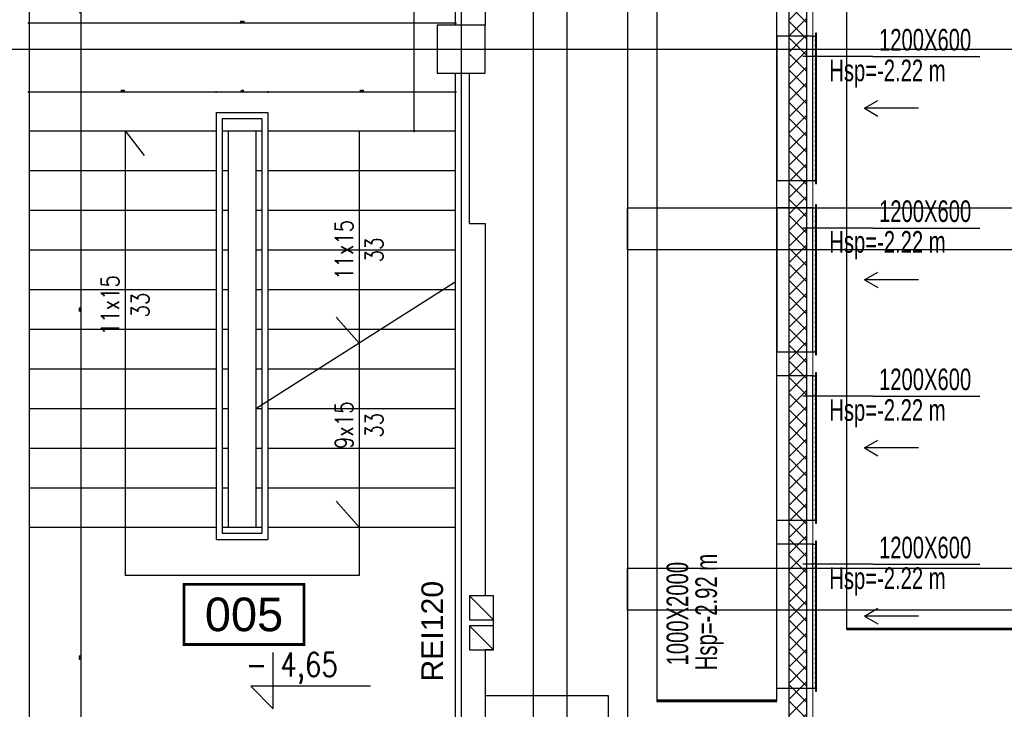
# Model space of a CAD drawing. Header units: centimetres. Extents: x -228435 to 46820, y -89367 to 152985.
# Tile 22 of 252: x -62818 to -54615, y 5505 to 11246. Entities that reach past the tile are written whole.
import ezdxf
from ezdxf.enums import TextEntityAlignment as Align

# ---------------------------------------------------------------- set-up
doc = ezdxf.new("R2010")
doc.units = ezdxf.units.CM
doc.header["$LTSCALE"] = 50
doc.header["$PDMODE"] = 35
doc.header["$PDSIZE"] = 0.1
for name, pattern in [('CADVENT_HIDDEN', [0.8, 0.25, -0.55]), ('Kondygnacja  -0_5$0$HIDDEN', [9.525, 6.35, -3.175]), ('Kondygnacja  -0_5$0$HIDDEN2', [4.7625, 3.175, -1.5875]), ('Osie rzutów$0$DASHDOT2', [12.7, 6.35, -3.175, 0, -3.175])]:
    doc.linetypes.add(name, pattern=pattern)
doc.layers.get('0').update_dxf_attribs({"color": 8})
doc.layers.get('DEFPOINTS').update_dxf_attribs({"color": 8})
for name, color, linetype in [('bgde-nawiewEXP', 1, 'Continuous'), ('bgde-tekst', 7, 'Continuous'), ('bgde-wywiewEXP', 5, 'Continuous'), ('bgde-wywiewHIDDEN', 5, 'Continuous'), ('bgde_AJ_strzałki', 7, 'Continuous'), ('Kondygnacja  -0_5$0$ARCH_GK', 8, 'Continuous'), ('Kondygnacja  -0_5$0$ARCH_INFO_KOTY_WYSOKOŚCIOWE_IST', 8, 'Continuous'), ('Kondygnacja  -0_5$0$ARCH_INFO_ODPORNOŚĆ OGNIOWA', 8, 'Continuous'), ('Kondygnacja  -0_5$0$ARCH_INFO_SCHODY_IST', 8, 'Continuous'), ('Kondygnacja  -0_5$0$ARCH_KONSTR_POWYŻEJ RZUTU', 8, 'Kondygnacja  -0_5$0$HIDDEN'), ('Kondygnacja  -0_5$0$ARCH_KONSTR_POWYŻEJ RZUTU_IST', 8, 'Kondygnacja  -0_5$0$HIDDEN2'), ('Kondygnacja  -0_5$0$ARCH_MUROWANE_IST', 8, 'Continuous'), ('Kondygnacja  -0_5$0$ARCH_OKŁADZINA', 8, 'Continuous'), ('Kondygnacja  -0_5$0$ARCH_OTWORY_WENTYLACJA_IST', 8, 'Continuous'), ('Kondygnacja  -0_5$0$ARCH_SCHODY_IST', 8, 'Continuous'), ('Kondygnacja  -0_5$0$ARCH_ŻELBET_IST', 8, 'Continuous'), ('Osie rzutów$0$ARCH_INFO_OSIE_IST', 8, 'Osie rzutów$0$DASHDOT2'), ('Osie rzutów$0$ARCH_INFO_OSIE_OPISY_IST', 8, 'Continuous'), ('Pomieszczenia -05$0$ARCH_INFO_AREA_ETYKIETY_200', 8, 'Continuous')]:
    doc.layers.add(name, color=color, linetype=linetype)
doc.layers.add('Kondygnacja  -0_5$0$ARCH_INFO_WYMIARY', color=8, linetype='Continuous', lineweight=9)
doc.layers.add('Kondygnacja  -0_5$0$ARCH_WIDOK', color=8, linetype='Continuous', lineweight=13)
doc.styles.add('Kondygnacja  -0_5$0$Arial', font='ARIAL.TTF')
doc.styles.add('Kondygnacja  -0_5$0$Romans', font='Romans.shx', dxfattribs={"width": 0.7})
doc.styles.add('Kondygnacja  -0_5$0$ROMANS-50-CM', font='romans.shx', dxfattribs={"width": 0.8, "height": 10})
doc.styles.add('Pomieszczenia -05$0$Arial', font='ARIAL.TTF')
doc.dimstyles.new('Kondygnacja  -0_5$0$Wymiary 1-100', dxfattribs={"dimtxt": 12, "dimasz": 10, "dimexe": 5, "dimexo": 0, "dimgap": 4, "dimtad": 1, "dimrnd": 0.5, "dimzin": 12, "dimdsep": 46, "dimtxsty": 'Kondygnacja  -0_5$0$Romans', "dimblk": 'Kondygnacja  -0_5$0$_Oblique', "dimcen": 10, "dimdle": 10, "dimclrt": 55, "dimazin": 0, "dimtfac": 1, "dimtmove": 1, "dimatfit": 3, "dimfxl": 0, "dimtolj": 1, "dimtzin": 0, "dimarcsym": 0})

# ---------------------------------------------------------------- blocks, each defined once
blk = doc.blocks.new('Osie rzutów')
at = {"layer": 'Osie rzutów$0$ARCH_INFO_OSIE_IST', "ltscale": 10}
for p, q in [((6200, 12510), (6200, 4800)), ((6200, 12510), (6200, 4571.18)), ((6260, 12510), (6260, 4623.26)), ((4436.04, 5600), (15156.54, 5600))]:
    blk.add_line(p, q, dxfattribs=at)
blk = doc.blocks.new('Kondygnacja  -0_5$0$_Oblique')
at = {"color": 0, "linetype": 'ByBlock', "lineweight": -2}
blk.add_line((-0.5, -0.5), (0.5, 0.5), dxfattribs=at)
blk = doc.blocks.new('*D140')
at = {"layer": 'DEFPOINTS', "color": 0}
for p in [(-61180, 10644.8), (-62740, 10320), (-61180, 10320)]:
    blk.add_point(p, dxfattribs=at)
at = {"layer": 'Kondygnacja  -0_5$0$ARCH_INFO_WYMIARY', "color": 0, "lineweight": -2}
for p, q in [((-62750, 10644.8), (-61170, 10644.8)), ((-62740, 10636.8), (-62740, 10649.8)), ((-61180, 10636.8), (-61180, 10649.8))]:
    blk.add_line(p, q, dxfattribs=at)
at = {"layer": 'Kondygnacja  -0_5$0$ARCH_INFO_WYMIARY', "color": 0, "lineweight": -2, "xscale": 10, "yscale": 10, "zscale": 10, "rotation": 180}
blk.add_blockref('Kondygnacja  -0_5$0$_Oblique', (-62740, 10644.8), dxfattribs=at)
at = {"layer": 'Kondygnacja  -0_5$0$ARCH_INFO_WYMIARY', "color": 0, "lineweight": -2, "xscale": 10, "yscale": 10, "zscale": 10}
blk.add_blockref('Kondygnacja  -0_5$0$_Oblique', (-61180, 10644.8), dxfattribs=at)
at = {"layer": 'Kondygnacja  -0_5$0$ARCH_INFO_WYMIARY', "color": 55, "insert": (-61960, 10654.8), "char_height": 12, "attachment_point": 5, "style": 'Kondygnacja  -0_5$0$Romans'}
blk.add_mtext('\\A1;1560', dxfattribs=at)
blk = doc.blocks.new('*D141')
at = {"layer": 'DEFPOINTS', "color": 0}
for p in [(-60750, 10644.8), (-60750, 10474.3), (-61180, 10320)]:
    blk.add_point(p, dxfattribs=at)
at = {"layer": 'Kondygnacja  -0_5$0$ARCH_INFO_WYMIARY', "color": 0, "lineweight": -2}
for p, q in [((-61190, 10644.8), (-60740, 10644.8)), ((-61180, 10636.8), (-61180, 10649.8)), ((-60750, 10636.8), (-60750, 10649.8))]:
    blk.add_line(p, q, dxfattribs=at)
at = {"layer": 'Kondygnacja  -0_5$0$ARCH_INFO_WYMIARY', "color": 0, "lineweight": -2, "xscale": 10, "yscale": 10, "zscale": 10, "rotation": 180}
blk.add_blockref('Kondygnacja  -0_5$0$_Oblique', (-61180, 10644.8), dxfattribs=at)
at = {"layer": 'Kondygnacja  -0_5$0$ARCH_INFO_WYMIARY', "color": 0, "lineweight": -2, "xscale": 10, "yscale": 10, "zscale": 10}
blk.add_blockref('Kondygnacja  -0_5$0$_Oblique', (-60750, 10644.8), dxfattribs=at)
at = {"layer": 'Kondygnacja  -0_5$0$ARCH_INFO_WYMIARY', "color": 55, "insert": (-60965, 10654.8), "char_height": 12, "attachment_point": 5, "style": 'Kondygnacja  -0_5$0$Romans'}
blk.add_mtext('\\A1;430', dxfattribs=at)
blk = doc.blocks.new('*D142')
at = {"layer": 'DEFPOINTS', "color": 0}
for p in [(-59190, 10644.8), (-60750, 10474.3), (-59190, 10384.5)]:
    blk.add_point(p, dxfattribs=at)
at = {"layer": 'Kondygnacja  -0_5$0$ARCH_INFO_WYMIARY', "color": 0, "lineweight": -2}
for p, q in [((-60760, 10644.8), (-59180, 10644.8)), ((-60750, 10636.8), (-60750, 10649.8)), ((-59190, 10636.8), (-59190, 10649.8))]:
    blk.add_line(p, q, dxfattribs=at)
at = {"layer": 'Kondygnacja  -0_5$0$ARCH_INFO_WYMIARY', "color": 0, "lineweight": -2, "xscale": 10, "yscale": 10, "zscale": 10, "rotation": 180}
blk.add_blockref('Kondygnacja  -0_5$0$_Oblique', (-60750, 10644.8), dxfattribs=at)
at = {"layer": 'Kondygnacja  -0_5$0$ARCH_INFO_WYMIARY', "color": 0, "lineweight": -2, "xscale": 10, "yscale": 10, "zscale": 10}
blk.add_blockref('Kondygnacja  -0_5$0$_Oblique', (-59190, 10644.8), dxfattribs=at)
at = {"layer": 'Kondygnacja  -0_5$0$ARCH_INFO_WYMIARY', "color": 55, "insert": (-59970, 10654.8), "char_height": 12, "attachment_point": 5, "style": 'Kondygnacja  -0_5$0$Romans'}
blk.add_mtext('\\A1;1560', dxfattribs=at)
blk = doc.blocks.new('*D143')
at = {"layer": 'DEFPOINTS', "color": 0}
for p in [(-62740, 11218.8), (-62740, 11200), (-59190, 11200)]:
    blk.add_point(p, dxfattribs=at)
at = {"layer": 'Kondygnacja  -0_5$0$ARCH_INFO_WYMIARY', "color": 0, "lineweight": -2}
for p, q in [((-59180, 11218.8), (-62750, 11218.8)), ((-62740, 11210.8), (-62740, 11223.8)), ((-59190, 11210.8), (-59190, 11223.8))]:
    blk.add_line(p, q, dxfattribs=at)
at = {"layer": 'Kondygnacja  -0_5$0$ARCH_INFO_WYMIARY', "color": 0, "lineweight": -2, "xscale": 10, "yscale": 10, "zscale": 10, "rotation": 180}
blk.add_blockref('Kondygnacja  -0_5$0$_Oblique', (-62740, 11218.8), dxfattribs=at)
at = {"layer": 'Kondygnacja  -0_5$0$ARCH_INFO_WYMIARY', "color": 0, "lineweight": -2, "xscale": 10, "yscale": 10, "zscale": 10}
blk.add_blockref('Kondygnacja  -0_5$0$_Oblique', (-59190, 11218.8), dxfattribs=at)
at = {"layer": 'Kondygnacja  -0_5$0$ARCH_INFO_WYMIARY', "color": 55, "insert": (-60965, 11228.8), "char_height": 12, "attachment_point": 5, "style": 'Kondygnacja  -0_5$0$Romans'}
blk.add_mtext('\\A1;3550', dxfattribs=at)
blk = doc.blocks.new('*D144')
at = {"layer": 'DEFPOINTS', "color": 0}
for p in [(-62740, 11990), (-62307, 11990), (-62690, 10644.8)]:
    blk.add_point(p, dxfattribs=at)
at = {"layer": 'Kondygnacja  -0_5$0$ARCH_INFO_WYMIARY', "color": 0, "lineweight": -2}
for p, q in [((-62315, 11990), (-62302, 11990)), ((-62307, 10634.8), (-62307, 12000)), ((-62315, 10644.8), (-62302, 10644.8))]:
    blk.add_line(p, q, dxfattribs=at)
at = {"layer": 'Kondygnacja  -0_5$0$ARCH_INFO_WYMIARY', "color": 0, "lineweight": -2, "xscale": 10, "yscale": 10, "zscale": 10}
for p, rotation in [((-62307, 11990), 90), ((-62307, 10644.8), 270)]:
    blk.add_blockref('Kondygnacja  -0_5$0$_Oblique', p, dxfattribs=dict(at, rotation=rotation))
at = {"layer": 'Kondygnacja  -0_5$0$ARCH_INFO_WYMIARY', "color": 55, "insert": (-62317, 11317.4), "char_height": 12, "attachment_point": 5, "rotation": 90, "style": 'Kondygnacja  -0_5$0$Romans'}
blk.add_mtext('\\A1;1345', dxfattribs=at)
blk = doc.blocks.new('*D145')
at = {"layer": 'DEFPOINTS', "color": 0}
for p in [(-59530.1, 14080), (-59190, 14080), (-59190, 10320)]:
    blk.add_point(p, dxfattribs=at)
at = {"layer": 'Kondygnacja  -0_5$0$ARCH_INFO_WYMIARY', "color": 0, "lineweight": -2}
for p, q in [((-59522.1, 14080), (-59535.1, 14080)), ((-59530.1, 10310), (-59530.1, 14090)), ((-59522.1, 10320), (-59535.1, 10320))]:
    blk.add_line(p, q, dxfattribs=at)
at = {"layer": 'Kondygnacja  -0_5$0$ARCH_INFO_WYMIARY', "color": 0, "lineweight": -2, "xscale": 10, "yscale": 10, "zscale": 10}
for p, rotation in [((-59530.1, 14080), 90), ((-59530.1, 10320), 270)]:
    blk.add_blockref('Kondygnacja  -0_5$0$_Oblique', p, dxfattribs=dict(at, rotation=rotation))
at = {"layer": 'Kondygnacja  -0_5$0$ARCH_INFO_WYMIARY', "color": 55, "insert": (-59540.1, 12200), "char_height": 12, "attachment_point": 5, "rotation": 90, "style": 'Kondygnacja  -0_5$0$Romans'}
blk.add_mtext('\\A1;3760', dxfattribs=at)
blk = doc.blocks.new('*D89')
at = {"layer": 'DEFPOINTS', "color": 0}
for p in [(-62709, 7020), (-62307, 7020), (-62709, 4850)]:
    blk.add_point(p, dxfattribs=at)
at = {"layer": 'Kondygnacja  -0_5$0$ARCH_INFO_WYMIARY', "color": 0, "lineweight": -2}
for p, q in [((-62315, 7020), (-62302, 7020)), ((-62307, 4840), (-62307, 7030)), ((-62315, 4850), (-62302, 4850))]:
    blk.add_line(p, q, dxfattribs=at)
at = {"layer": 'Kondygnacja  -0_5$0$ARCH_INFO_WYMIARY', "color": 0, "lineweight": -2, "xscale": 10, "yscale": 10, "zscale": 10}
for p, rotation in [((-62307, 7020), 90), ((-62307, 4850), 270)]:
    blk.add_blockref('Kondygnacja  -0_5$0$_Oblique', p, dxfattribs=dict(at, rotation=rotation))
at = {"layer": 'Kondygnacja  -0_5$0$ARCH_INFO_WYMIARY', "color": 55, "insert": (-62317, 5935), "char_height": 12, "attachment_point": 5, "rotation": 90, "style": 'Kondygnacja  -0_5$0$Romans'}
blk.add_mtext('\\A1;2170', dxfattribs=at)
blk = doc.blocks.new('*D90')
at = {"layer": 'DEFPOINTS', "color": 0}
for p in [(-62690, 10644.8), (-62307, 10644.8), (-62690, 7020)]:
    blk.add_point(p, dxfattribs=at)
at = {"layer": 'Kondygnacja  -0_5$0$ARCH_INFO_WYMIARY', "color": 0, "lineweight": -2}
for p, q in [((-62315, 10644.8), (-62302, 10644.8)), ((-62307, 7010), (-62307, 10654.8)), ((-62315, 7020), (-62302, 7020))]:
    blk.add_line(p, q, dxfattribs=at)
at = {"layer": 'Kondygnacja  -0_5$0$ARCH_INFO_WYMIARY', "color": 0, "lineweight": -2, "xscale": 10, "yscale": 10, "zscale": 10}
for p, rotation in [((-62307, 10644.8), 90), ((-62307, 7020), 270)]:
    blk.add_blockref('Kondygnacja  -0_5$0$_Oblique', p, dxfattribs=dict(at, rotation=rotation))
at = {"layer": 'Kondygnacja  -0_5$0$ARCH_INFO_WYMIARY', "color": 55, "insert": (-62317, 8832.4), "char_height": 12, "attachment_point": 5, "rotation": 90, "style": 'Kondygnacja  -0_5$0$Romans'}
blk.add_mtext('\\A1;3625', dxfattribs=at)
blk = doc.blocks.new('Kondygnacja  -0_5$0$konstrukcja istniejąca -0.5')
at = {"layer": 'Kondygnacja  -0_5$0$ARCH_KONSTR_POWYŻEJ RZUTU_IST', "ltscale": 10}
blk.add_line((6288.46, 4975), (6288.46, 12225), dxfattribs=at)
for points in [[(6338.46, 6175), (6338.46, 5025)], [(7382, 5432.89), (6338.46, 5432.89), (6338.46, 5467.89), (7382, 5467.89)], [(7382, 5132.89), (6338.46, 5132.89), (6338.46, 5167.89), (7382, 5167.89)]]:
    blk.add_lwpolyline(points, dxfattribs=at)
blk = doc.blocks.new('Pomieszczenia -05$0$etykieta_numer')
at = {"color": 0, "linetype": 'ByBlock', "const_width": 2.44}
blk.add_lwpolyline([(-50, -50), (-50, 0), (50, 0), (50, -50)], close=True, dxfattribs=at)
at = {"color": 0, "linetype": 'ByBlock', "style": 'Pomieszczenia -05$0$Arial'}
blk.add_attdef('AECAREA:NUMBER', text='', height=28, dxfattribs=at).set_placement((0, -25), align=Align.MIDDLE)
blk = doc.blocks.new('*a375')
at = {"layer": 'bgde-tekst'}
blk.add_line((0, 0), (890, 0), dxfattribs=at)
blk = doc.blocks.new('strzałki2')
at = {"layer": 'bgde_AJ_strzałki'}
for p, q in [((0, 686.6), (-64.9, 574.6, 1393)), ((0, 236.6), (0, 686.6)), ((0, 686.6), (64.9, 574.6, 1393))]:
    blk.add_line(p, q, dxfattribs=at)

msp = doc.modelspace()

# ---------------------------------------------------------------- hatches: boundary and pattern name
at = {"layer": 'Kondygnacja  -0_5$0$ARCH_GK', "linetype": 'Continuous', "lineweight": -3}
h = msp.add_hatch(dxfattribs=at)
h.set_pattern_fill('ANSI37', color=256, scale=30, style=0)
h.set_pattern_definition([(45, (-121140, -45000), (-67.35192, 67.35192), []), (135, (-121140, -45000), (-67.35192, -67.35192), [])])
h.paths.add_polyline_path([(-56410, 4850), (-56260, 4850), (-56260, 53640), (-56376.667, 53640), (-56410, 53540)], flags=0)
h.paths.add_polyline_path([(-56410, 53740), (-56376.667, 53640), (-56260, 53640), (-56260, 56010), (-56410, 56160)], flags=0)

# ---------------------------------------------------------------- linework, layer by layer
at = {"layer": 'bgde-nawiewEXP', "linetype": 'Continuous'}
for points in [[(-55927.061, 6168.983), (-53927.061, 6168.983), (-53927.061, 6178.983), (-55927.061, 6178.983), (-55927.061, 21825.56)], [(-55927.061, 6168.983), (-55927.061, 6178.983), (-53927.061, 6178.983), (-53927.061, 13603.947)]]:
    msp.add_lwpolyline(points, dxfattribs=at)
at = {"layer": 'bgde-tekst', "elevation": 1920}
for points in [[(-55708.595, 10939.64), (-56292.313, 10939.64), (-56292.313, 10939.64)], [(-55708.595, 9511.941), (-56292.313, 9511.941), (-56292.313, 9511.941)], [(-55708.595, 8111.941), (-56292.313, 8111.941), (-56292.313, 8111.941)], [(-55708.595, 6711.941), (-56292.313, 6711.941), (-56292.313, 6711.941)]]:
    msp.add_lwpolyline(points, dxfattribs=at)
at = {"layer": 'bgde-tekst'}
msp.add_lwpolyline([(-55708.595, 6711.941), (-56292.313, 6711.941), (-56292.313, 6711.941)], dxfattribs=at)
at = {"layer": 'bgde-wywiewEXP', "linetype": 'Continuous'}
for points in [[(-57509.347, 5580.544), (-56509.347, 5580.544), (-56509.347, 15410.754), (-57509.347, 15410.754)], [(-56509.347, 9908.453), (-56210.362, 9908.453), (-56210.362, 11108.453), (-56509.347, 11108.453)], [(-56186.362, 9883.453), (-56180.362, 9883.453), (-56180.362, 11133.453), (-56186.362, 11133.453)], [(-56509.347, 8480.754), (-56210.362, 8480.754), (-56210.362, 9680.754), (-56509.347, 9680.754)], [(-56186.362, 8455.754), (-56180.362, 8455.754), (-56180.362, 9705.754), (-56186.362, 9705.754)], [(-56186.362, 7055.754), (-56180.362, 7055.754), (-56180.362, 8305.754), (-56186.362, 8305.754)], [(-56186.362, 5655.754), (-56180.362, 5655.754), (-56180.362, 6905.754), (-56186.362, 6905.754)], [(-57509.347, 5570.544), (-56509.347, 5570.544), (-56509.347, 5580.544), (-57509.347, 5580.544)]]:
    msp.add_lwpolyline(points, close=True, dxfattribs=at)
for points in [[(-56210.362, 9908.453), (-56210.362, 11108.453), (-56186.362, 11108.453)], [(-56210.362, 9908.453), (-56186.362, 9908.453)], [(-56210.362, 8480.754), (-56210.362, 9680.754), (-56186.362, 9680.754)], [(-56210.362, 8480.754), (-56186.362, 8480.754)], [(-56509.347, 7080.754), (-56210.362, 7080.754), (-56210.362, 8280.754), (-56509.347, 8280.754)], [(-56210.362, 7080.754), (-56210.362, 8280.754), (-56186.362, 8280.754)], [(-56210.362, 7080.754), (-56186.362, 7080.754)], [(-56509.347, 5680.754), (-56210.362, 5680.754), (-56210.362, 6880.754), (-56509.347, 6880.754)], [(-56210.362, 5680.754), (-56210.362, 6880.754), (-56186.362, 6880.754)], [(-56210.362, 5680.754), (-56186.362, 5680.754)]]:
    msp.add_lwpolyline(points, dxfattribs=at)
at = {"layer": 'bgde-wywiewHIDDEN', "linetype": 'CADVENT_HIDDEN'}
for points in [[(-56210.362, 9908.453), (-56210.362, 11108.453), (-56186.362, 11108.453), (-56186.362, 9908.453), (-56186.362, 11108.453)], [(-56210.362, 9908.453), (-56186.362, 9908.453)], [(-56210.362, 8480.754), (-56210.362, 9680.754), (-56186.362, 9680.754), (-56186.362, 8480.754), (-56186.362, 9680.754)], [(-56210.362, 8480.754), (-56186.362, 8480.754)], [(-56509.347, 7080.754), (-56509.347, 8280.754)], [(-56210.362, 7080.754), (-56210.362, 8280.754), (-56186.362, 8280.754), (-56186.362, 7080.754), (-56186.362, 8280.754)], [(-56210.362, 7080.754), (-56186.362, 7080.754)], [(-56509.347, 5680.754), (-56509.347, 6880.754)], [(-56210.362, 5680.754), (-56210.362, 6880.754), (-56186.362, 6880.754), (-56186.362, 5680.754), (-56186.362, 6880.754)], [(-56210.362, 5680.754), (-56186.362, 5680.754)]]:
    msp.add_lwpolyline(points, dxfattribs=at)
for points in [[(-56186.362, 9883.453), (-56180.362, 9883.453), (-56180.362, 11133.453), (-56186.362, 11133.453)], [(-56186.362, 11133.453), (-56186.362, 11133.453)], [(-56210.362, 9908.453), (-56210.362, 9908.453)], [(-56186.362, 9883.453), (-56186.362, 9883.453)], [(-56186.362, 9883.453), (-56186.362, 9883.453)], [(-56186.362, 8455.754), (-56180.362, 8455.754), (-56180.362, 9705.754), (-56186.362, 9705.754)], [(-56186.362, 9705.754), (-56186.362, 9705.754)], [(-56210.362, 8480.754), (-56210.362, 8480.754)], [(-56186.362, 8455.754), (-56186.362, 8455.754)], [(-56186.362, 8455.754), (-56186.362, 8455.754)], [(-56186.362, 7055.754), (-56180.362, 7055.754), (-56180.362, 8305.754), (-56186.362, 8305.754)], [(-56186.362, 8305.754), (-56186.362, 8305.754)], [(-56210.362, 7080.754), (-56210.362, 7080.754)], [(-56186.362, 7055.754), (-56186.362, 7055.754)], [(-56186.362, 7055.754), (-56186.362, 7055.754)], [(-56186.362, 5655.754), (-56180.362, 5655.754), (-56180.362, 6905.754), (-56186.362, 6905.754)], [(-56186.362, 6905.754), (-56186.362, 6905.754)], [(-56210.362, 5680.754), (-56210.362, 5680.754)], [(-56186.362, 5655.754), (-56186.362, 5655.754)], [(-56186.362, 5655.754), (-56186.362, 5655.754)]]:
    msp.add_lwpolyline(points, close=True, dxfattribs=at)
at = {"layer": 'Kondygnacja  -0_5$0$ARCH_GK', "linetype": 'Continuous', "lineweight": -3}
for p, q in [((-56260, 4850), (-56260, 56010)), ((-56410, 53540), (-56410, 4850))]:
    msp.add_line(p, q, dxfattribs=at)
at = {"layer": 'Kondygnacja  -0_5$0$ARCH_INFO_KOTY_WYSOKOŚCIOWE_IST'}
msp.add_lwpolyline([(-59895.959, 5697.471), (-60893.143, 5697.471), (-60705.643, 5509.971), (-60705.643, 5978.405)], dxfattribs=at)
at = {"layer": 'Kondygnacja  -0_5$0$ARCH_INFO_SCHODY_IST'}
for p, q in [((-61940, 10320), (-61940, 6620)), ((-61940, 10320), (-61780.549, 10115.253)), ((-59990, 10320), (-59990, 7020)), ((-59990, 8553.209), (-60182.268, 8770.899)), ((-59990, 7020), (-60182.268, 7237.69)), ((-59990, 7020), (-59990, 6620)), ((-59990, 6620), (-61940, 6620))]:
    msp.add_line(p, q, dxfattribs=at)
at = {"layer": 'Kondygnacja  -0_5$0$ARCH_MUROWANE_IST', "ltscale": 4}
for p, q in [((-58940, 16800), (-58940, 11200)), ((-59190, 14080), (-59190, 11200)), ((-62740, 11990), (-62740, 4400)), ((-59190, 10800), (-59190, 5200)), ((-59070, 9550), (-59070, 10800)), ((-59070, 9550), (-58940, 9550)), ((-58940, 9550), (-58940, 6450)), ((-58940, 6000), (-58940, 4410))]:
    msp.add_line(p, q, dxfattribs=at)
at = {"layer": 'Kondygnacja  -0_5$0$ARCH_OKŁADZINA'}
msp.add_lwpolyline([(-58940, 5620), (-57915.391, 5620), (-57915.391, 4850)], dxfattribs=at)
at = {"layer": 'Kondygnacja  -0_5$0$ARCH_OTWORY_WENTYLACJA_IST'}
for p, q in [((-59070, 6450), (-58870, 6250)), ((-59070, 6200), (-58870, 6000))]:
    msp.add_line(p, q, dxfattribs=at)
for points in [[(-59070, 6250), (-58870, 6250), (-58870, 6450), (-59070, 6450)], [(-59070, 6000), (-58870, 6000), (-58870, 6200), (-59070, 6200)]]:
    msp.add_lwpolyline(points, close=True, dxfattribs=at)
at = {"layer": 'Kondygnacja  -0_5$0$ARCH_SCHODY_IST'}
for p, q in [((-62740, 10750), (-62740, 4800)), ((-61180, 10474.257), (-61180, 6920)), ((-61180, 10474.257), (-60750, 10474.257)), ((-61130, 10424.257), (-61130, 6970)), ((-61130, 10424.257), (-60800, 10424.257)), ((-60800, 10424.257), (-60800, 6970)), ((-60750, 10474.257), (-60750, 6920)), ((-62740, 10320), (-61180, 10320)), ((-61130, 10320), (-60800, 10320)), ((-61080, 10320), (-61080, 7020)), ((-60850, 10320), (-60850, 7020)), ((-60750, 10320), (-59190, 10320)), ((-62740, 9990), (-61180, 9990)), ((-61130, 9990), (-61080, 9990)), ((-60850, 9990), (-60800, 9990)), ((-60750, 9990), (-59190, 9990)), ((-62740, 9660), (-61180, 9660)), ((-61130, 9660), (-61080, 9660)), ((-60850, 9660), (-60800, 9660)), ((-60750, 9660), (-59190, 9660)), ((-62740, 9330), (-61180, 9330)), ((-61130, 9330), (-61080, 9330)), ((-60850, 9330), (-60800, 9330)), ((-60750, 9330), (-59190, 9330)), ((-60850, 8010), (-59190, 9064.465)), ((-62740, 9000), (-61180, 9000)), ((-61130, 9000), (-61080, 9000)), ((-60850, 9000), (-60800, 9000)), ((-60750, 9000), (-59190, 9000)), ((-62740, 8670), (-61180, 8670)), ((-61130, 8670), (-61080, 8670)), ((-60850, 8670), (-60800, 8670)), ((-60750, 8670), (-59190, 8670)), ((-62740, 8340), (-61180, 8340)), ((-61130, 8340), (-61080, 8340)), ((-60850, 8340), (-60800, 8340)), ((-60750, 8340), (-59190, 8340)), ((-62740, 8010), (-61180, 8010)), ((-61130, 8010), (-61080, 8010)), ((-60850, 8010), (-60800, 8010)), ((-60750, 8010), (-59190, 8010)), ((-62740, 7680), (-61180, 7680)), ((-61130, 7680), (-61080, 7680)), ((-60850, 7680), (-60800, 7680)), ((-60750, 7680), (-59190, 7680)), ((-62740, 7350), (-61180, 7350)), ((-61130, 7350), (-61080, 7350)), ((-60850, 7350), (-60800, 7350)), ((-60750, 7350), (-59190, 7350)), ((-62740, 7020), (-61180, 7020)), ((-61130, 7020), (-60800, 7020)), ((-60750, 7020), (-59190, 7020)), ((-61180, 6920), (-60750, 6920)), ((-61130, 6970), (-60800, 6970))]:
    msp.add_line(p, q, dxfattribs=at)
at = {"layer": 'Kondygnacja  -0_5$0$ARCH_WIDOK'}
msp.add_line((-56210, 55960), (-56210, 4850), dxfattribs=at)
at = {"layer": 'Kondygnacja  -0_5$0$ARCH_ŻELBET_IST', "ltscale": 4}
for p, q in [((-58870, 6450), (-58940, 6450)), ((-58870, 6450), (-58940, 6450)), ((-58870, 6000), (-58870, 6450)), ((-58870, 6000), (-58870, 6450)), ((-58870, 6000), (-58940, 6000)), ((-58870, 6000), (-58940, 6000))]:
    msp.add_line(p, q, dxfattribs=at)
msp.add_lwpolyline([(-59340, 10800), (-58940, 10800), (-58940, 11200), (-59340, 11200)], close=True, dxfattribs=at)
msp.add_lwpolyline([(-59340, 10800), (-58940, 10800), (-58940, 11200), (-59340, 11200)], close=True, dxfattribs=at)
msp.add_lwpolyline([(-59340, 10800), (-58940, 10800), (-58940, 11200), (-59340, 11200)], close=True, dxfattribs=at)

# ---------------------------------------------------------------- block references
at = {"layer": 'bgde-tekst'}
for p in [(-55708.595, 10939.64, 1920), (-55708.595, 9511.941, 1920), (-55708.595, 8111.941, 1920), (-55708.595, 6711.941), (-55708.595, 6711.941, 1920)]:
    msp.add_blockref('*a375', p, dxfattribs=at)
at = {"layer": 'bgde_AJ_strzałki', "rotation": 90}
for p in [(-55093.68, 10508.453), (-55093.68, 9080.754), (-55093.68, 7680.754), (-55093.68, 6280.754)]:
    msp.add_blockref('strzałki2', p, dxfattribs=at)
at = {"layer": 'Kondygnacja  -0_5$0$ARCH_KONSTR_POWYŻEJ RZUTU', "xscale": 10, "yscale": 10, "zscale": 10}
msp.add_blockref('Kondygnacja  -0_5$0$konstrukcja istniejąca -0.5', (-121140, -45000), dxfattribs=at)
at = {"layer": 'Osie rzutów$0$ARCH_INFO_OSIE_OPISY_IST', "xscale": 10, "yscale": 10, "zscale": 10}
msp.add_blockref('Osie rzutów', (-121140, -45000), dxfattribs=at)
at = {"layer": 'Pomieszczenia -05$0$ARCH_INFO_AREA_ETYKIETY_200', "linetype": 'Continuous', "lineweight": -3, "xscale": 10, "yscale": 10, "zscale": 10}
msp.add_blockref('Pomieszczenia -05$0$etykieta_numer', (-60949.15, 6545.155), dxfattribs=at).add_auto_attribs({'AECAREA:NUMBER': '005'})

# ---------------------------------------------------------------- texts
at = {"layer": 'bgde-tekst', "width": 0.7}
for s, p in [('1200X600', (-55658.595, 10989.64, 1920)), ('Hsp=-2.22 m ', (-56072.961, 10734.3, 1920)), ('1200X600', (-55658.595, 9561.941, 1920)), ('Hsp=-2.22 m ', (-56072.961, 9306.601, 1920)), ('1200X600', (-55658.595, 8161.941, 1920)), ('Hsp=-2.22 m ', (-56072.961, 7906.601, 1920)), ('1200X600', (-55658.595, 6761.941)), ('1200X600', (-55658.595, 6761.941, 1920)), ('Hsp=-2.22 m ', (-56072.961, 6506.601)), ('Hsp=-2.22 m ', (-56072.961, 6506.601, 1920))]:
    msp.add_text(s, height=180, dxfattribs=at).set_placement(p)
for s, p in [('Hsp=-2.92 m ', (-57008.39, 5830.107)), ('Hsp=-2.92 m ', (-57008.39, 5830.107, 1920)), ('1000X2000', (-57248.533, 5870.056)), ('1000X2000', (-57248.533, 5870.056, 1920))]:
    msp.add_text(s, height=180, rotation=90, dxfattribs=at).set_placement(p)
at = {"layer": 'Kondygnacja  -0_5$0$ARCH_INFO_KOTY_WYSOKOŚCIOWE_IST', "insert": (-60934.853, 5847.1), "char_height": 200, "width": 976.18926, "attachment_point": 4, "line_spacing_factor": 0.9, "style": 'Kondygnacja  -0_5$0$ROMANS-50-CM'}
msp.add_mtext('- 4,65', dxfattribs=at)
at = {"layer": 'Kondygnacja  -0_5$0$ARCH_INFO_ODPORNOŚĆ OGNIOWA', "insert": (-59529.681, 6154.683), "char_height": 180, "width": 533.32525, "attachment_point": 5, "rotation": 90, "style": 'Kondygnacja  -0_5$0$Arial'}
msp.add_mtext('\\PREI120', dxfattribs=at)
at = {"layer": 'Kondygnacja  -0_5$0$ARCH_INFO_SCHODY_IST', "char_height": 150, "width": 100, "attachment_point": 5, "rotation": 90, "style": 'Kondygnacja  -0_5$0$ROMANS-50-CM'}
for s, insert in [('11x15 33', (-59990, 9330)), ('11x15 33', (-61940, 8870)), ('9x15 33', (-59990, 7869.871))]:
    msp.add_mtext(s, dxfattribs=dict(at, insert=insert))

# ---------------------------------------------------------------- dimensions: what is measured, and where the dimension line sits
at = {"layer": 'Kondygnacja  -0_5$0$ARCH_INFO_WYMIARY'}
for base, p1, p2, picture, middle in [((-59530.057, 14080), (-59190, 10320), (-59190, 14080), '*D145', (-59540.057, 12200)), ((-62307.03, 11990), (-62690, 10644.768), (-62740, 11990), '*D144', (-62317.03, 11317.384)), ((-62307.03, 10644.768), (-62690, 7020), (-62690, 10644.768), '*D90', (-62317.03, 8832.384)), ((-62307.03, 7020), (-62708.997, 4850), (-62708.997, 7020), '*D89', (-62317.03, 5935))]:
    dim = msp.add_linear_dim(base=base, p1=p1, p2=p2, angle=90, dimstyle='Kondygnacja  -0_5$0$Wymiary 1-100', dxfattribs=at)
    dim.commit()
    dim.dimension.update_dxf_attribs({"geometry": picture, "text_midpoint": middle})
for base, p1, p2, picture, middle in [((-62740, 11218.843), (-59190, 11200), (-62740, 11200), '*D143', (-60965, 11228.843)), ((-61180, 10644.768), (-62740, 10320), (-61180, 10320), '*D140', (-61960, 10654.768)), ((-60750, 10644.768), (-61180, 10320), (-60750, 10474.257), '*D141', (-60965, 10654.768)), ((-59190, 10644.768), (-60750, 10474.257), (-59190, 10384.513), '*D142', (-59970, 10654.768))]:
    dim = msp.add_linear_dim(base=base, p1=p1, p2=p2, dimstyle='Kondygnacja  -0_5$0$Wymiary 1-100', dxfattribs=at)
    dim.commit()
    dim.dimension.update_dxf_attribs({"geometry": picture, "text_midpoint": middle})

doc.saveas('drawing.dxf')
